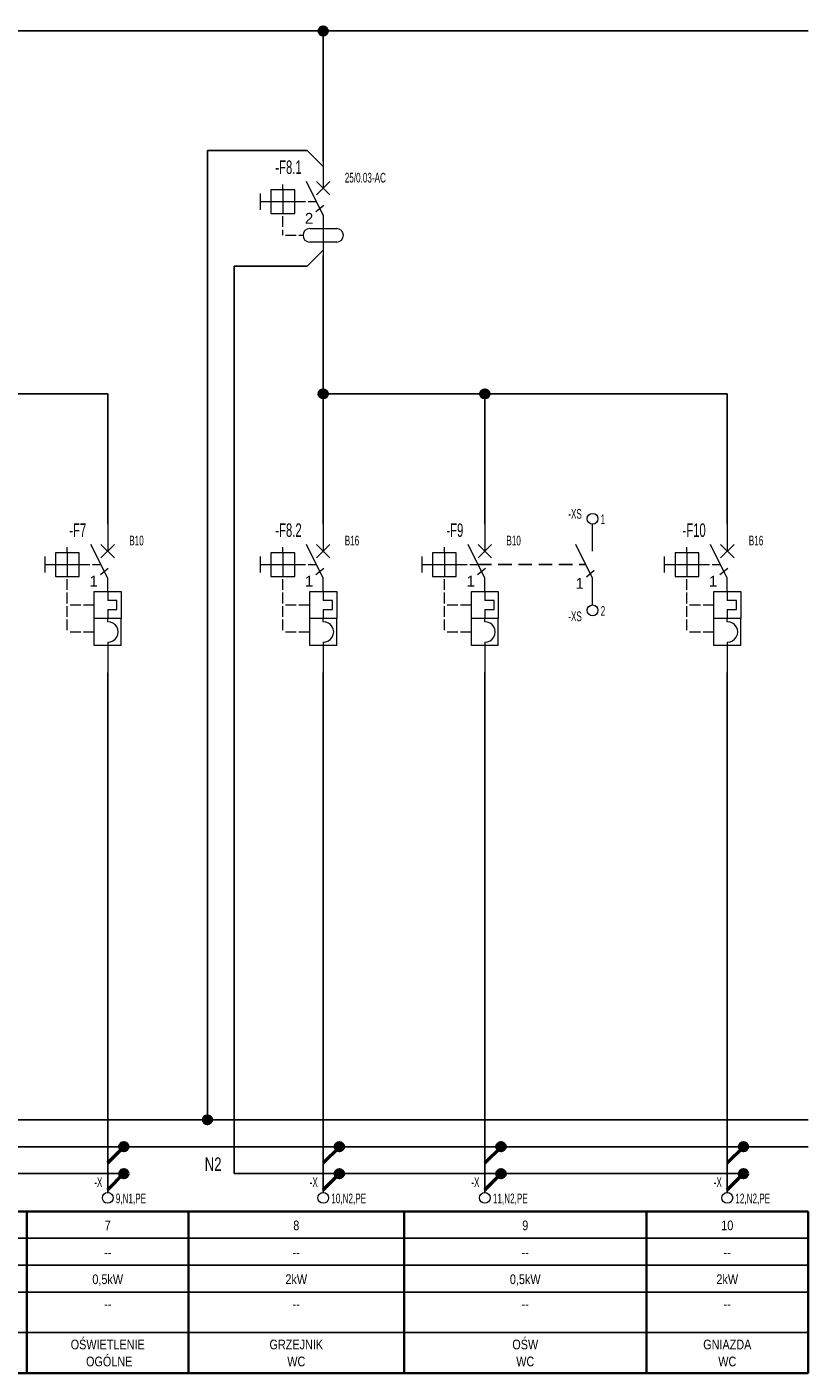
# Model space of a CAD drawing. Header units: centimetres. Extents: x -8592 to 21948, y -2033 to 10821.
# Tile 2 of 147: x -8367 to -8222, y 4649 to 4899. Entities that reach past the tile are written whole.
import ezdxf
from ezdxf.enums import TextEntityAlignment as Align

# ---------------------------------------------------------------- set-up
doc = ezdxf.new("R2010")
doc.units = ezdxf.units.CM
doc.header["$LTSCALE"] = 10
doc.linetypes.add('DASHED', pattern=[0.75, 0.5, -0.25])
doc.layers.get('0').update_dxf_attribs({"color": 254})
for name, color, linetype, lineweight in [('2DE_OBJ', 7, 'Continuous', 18), ('2DE_PLS_L', 7, 'Continuous', 50), ('2DE_PLS_N', 160, 'Continuous', 50), ('2DE_PLS_PE', 60, 'Continuous', 50), ('2DE_TCIRCUIT', 217, 'Continuous', 35), ('2DE_TXTART', 41, 'Continuous', 18), ('2DE_TXTCAR', 41, 'Continuous', 18), ('2DE_TXTFUN', 41, 'Continuous', 18), ('2DE_TXTLNK', 171, 'Continuous', 18), ('2DE_TXTMAN', 41, 'Continuous', 18), ('2DE_TXTNUM', 11, 'Continuous', 18), ('2DE_TXTOTH', 41, 'Continuous', 18), ('2DE_TXTPFN', 151, 'Continuous', 18), ('2DE_TXTPIN', 131, 'Continuous', 18), ('CP_LINENORM', 251, 'Continuous', 25), ('CP_TEXTNORM', 7, 'Continuous', 18)]:
    doc.layers.add(name, color=color, linetype=linetype, lineweight=lineweight)
doc.styles.add('CP_ATTR', font='ARIAL.TTF')
doc.styles.add('CP_ELATT', font='ARIAL.TTF')
doc.styles.add('CP_ELATT_IT', font='ARIAL.TTF', dxfattribs={"oblique": 15})
doc.styles.add('CP_TXT', font='ARIAL.TTF')
doc.styles.add('CP_TXTCON', font='ARIAL.TTF', dxfattribs={"width": 0.8})

# ---------------------------------------------------------------- blocks, each defined once
blk = doc.blocks.new('2del_cr_data_2p_5wa6jz5')
for p, q in [((0, 0), (0, 30)), ((0, 30), (30, 30)), ((30, 0), (30, 30)), ((0, 0), (30, 0))]:
    blk.add_line(p, q)
at = {"layer": 'CP_LINENORM'}
for p, q in [((0, 25), (30, 25)), ((0, 20), (30, 20)), ((0, 15), (30, 15)), ((0, 7.5), (30, 7.5))]:
    blk.add_line(p, q, dxfattribs=at)
at = {"linetype": 'ByBlock', "style": 'CP_ATTR', "flags": 9}
for tag in ['ELT_FUNCTION', 'ELT_LENGHT']:
    blk.add_attdef(tag, (0.89, 0.55), '', height=0.00007, dxfattribs=at)
for tag in ['NAME', 'GROUP', 'ARTICLE', 'PRODUCT-TYPE', 'ORDER-NO', 'PRODUCER', 'VOLTAGE', 'OTHER']:
    blk.add_attdef(tag, text='', height=0.00007, dxfattribs=at).set_placement((0.89, 0.55), align=Align.MIDDLE_LEFT)
at = {"layer": 'CP_TEXTNORM', "linetype": 'ByBlock', "style": 'CP_TXTCON', "width": 0.8, "flags": 8}
for tag, p in [('ELT_NUMBER', (15, 26.5)), ('DESCRIPTION', (15, 21.5)), ('POWER', (15, 16.5)), ('ELT_CABLE', (15, 11.9))]:
    blk.add_attdef(tag, text='', height=1.8, dxfattribs=at).set_placement(p, align=Align.CENTER)
at = {"layer": 'CP_TEXTNORM', "style": 'CP_TXTCON', "width": 0.8, "flags": 8}
for tag, p in [('ELT_SECTION', (15, 8.75)), ('ELT_CIRCUIT', (15, 4.4)), ('ELT_CIRCUIT1', (15, 1.25))]:
    blk.add_attdef(tag, text='', height=1.8, dxfattribs=at).set_placement(p, align=Align.CENTER)
blk = doc.blocks.new('cpelv_eiecJ7_ns0026_t1')
for p, q in [((0, 7.5), (0, 2.5)), ((-7.5, 2.2), (-7.5, 3.2)), ((0, -2.5), (-3.12, 3.75)), ((-1.25, 1.25), (1.25, 3.75)), ((-1.25, 3.75), (1.25, 1.25)), ((-11.7, 1.5), (-11.7, -1.5)), ((-11.7, 0), (-9.7, 0)), ((-9.7, 0), (-5.3, 0)), ((-7.5, 2.2), (-7.5, -2.2)), ((-5.3, 0), (-3.3, 0)), ((-2.8, 0), (-1.25, 0)), ((-1.36, -1.85), (0.11, -0.65)), ((-7.5, -4.7), (-7.5, -2.7)), ((0, -5), (0, -2.5)), ((-7.5, -7.2), (-7.5, -5.2)), ((-2.5, -5), (2.5, -5)), ((-2.5, -10), (-2.5, -5)), ((0, -5), (0, -6.65)), ((1.7, -6.65), (0, -6.65)), ((1.7, -8.35), (1.7, -6.65)), ((2.5, -5), (2.5, -10)), ((-7.5, -9.7), (-7.5, -7.7)), ((-7, -7.5), (-5, -7.5)), ((-4.5, -7.5), (-2.5, -7.5)), ((0, -8.35), (1.7, -8.35)), ((0, -8.35), (0, -10)), ((-7.5, -12.2), (-7.5, -10.2)), ((2.5, -10), (-2.5, -10)), ((-2.5, -15), (-2.5, -10)), ((0, -10.62), (0, -10)), ((2.5, -15), (2.5, -10)), ((-7, -12.5), (-5, -12.5)), ((-4.5, -12.5), (-2.5, -12.5)), ((0, -14.37), (0, -15)), ((2.5, -15), (-2.5, -15))]:
    blk.add_line(p, q)
at = {"linetype": 'Continuous'}
blk.add_line((0, -15), (0, -20), dxfattribs=at)
blk.add_lwpolyline([(-9.7, -2.2), (-5.3, -2.2), (-5.3, 2.2), (-9.7, 2.2)], close=True)
blk.add_arc((0.06, -12.5), 1.88, 268.2798, 91.7202)
at = {"style": 'CP_ATTR'}
blk.add_text('1', height=2, dxfattribs=at).set_placement((-3.4, -4.09))
at = {"linetype": 'ByBlock', "style": 'CP_ELATT', "flags": 9}
for tag in ['VOLTAGE', 'TEXT_01', 'NAME', 'GROUP', 'NUMBER', 'PRODUCT-TYPE', 'POWER', 'EL-STATUS', 'CURRENT', 'IP', 'ORDER-NO']:
    blk.add_attdef(tag, (1, -1.56), '', height=0.1, dxfattribs=at)
at = {"layer": '2DE_TXTART', "linetype": 'ByBlock', "style": 'CP_ELATT', "width": 0.6, "flags": 8}
for tag, p in [('ARTICLE', (4, 3.55)), ('ARTICLE-1', (4, 0.55)), ('ARTICLE-2', (4, -2.45))]:
    blk.add_attdef(tag, p, '', height=1.8, dxfattribs=at)
at = {"layer": '2DE_TXTCAR', "linetype": 'ByBlock', "style": 'CP_ELATT', "width": 0.6, "flags": 8}
blk.add_attdef('CHARACTER', text='', height=1.8, dxfattribs=at).set_placement((-9, -5.45), align=Align.RIGHT)
at = {"layer": '2DE_TXTFUN', "linetype": 'ByBlock', "style": 'CP_ELATT', "width": 0.6, "flags": 8}
blk.add_attdef('FUNCTION', (4, -5.45), '', height=1.8, dxfattribs=at)
at = {"layer": '2DE_TXTLNK', "linetype": 'ByBlock', "style": 'CP_ELATT_IT', "oblique": 15, "width": 0.6, "flags": 8}
blk.add_attdef('LINK', text='', height=1.8, dxfattribs=at).set_placement((-9, -8.45), align=Align.RIGHT)
at = {"layer": '2DE_TXTMAN', "linetype": 'ByBlock', "style": 'CP_ELATT', "width": 0.6, "flags": 8}
blk.add_attdef('PRODUCER', (4, 6.55), '', height=1.8, dxfattribs=at)
at = {"layer": '2DE_TXTNUM', "linetype": 'ByBlock', "style": 'CP_ELATT', "width": 0.6, "flags": 8}
blk.add_attdef('TAG', text='', height=2.5, dxfattribs=at).set_placement((-4, 5.14), align=Align.RIGHT)
at = {"layer": '2DE_TXTOTH', "linetype": 'ByBlock', "style": 'CP_ELATT', "width": 0.6, "flags": 8}
blk.add_attdef('OTHER', (4, -8.45), '', height=1.8, dxfattribs=at)
at = {"layer": '2DE_TXTPFN', "linetype": 'ByBlock', "style": 'CP_ELATT', "width": 0.6, "flags": 8}
blk.add_attdef('CF1', (0.5, 8), '', height=1.8, dxfattribs=at)
blk.add_attdef('CF2', text='', height=1.8, dxfattribs=at).set_placement((0.5, -20.5), align=Align.TOP_LEFT)
at = {"layer": '2DE_TXTPIN', "linetype": 'ByBlock', "style": 'CP_ELATT', "width": 0.6, "flags": 8}
blk.add_attdef('CP1', (-0.8, 5.5), '', height=1.8, rotation=90, dxfattribs=at)
blk.add_attdef('CP2', text='', height=1.8, rotation=90, dxfattribs=at).set_placement((-0.8, -18), align=Align.RIGHT)
blk = doc.blocks.new('cp_pipepoint_el_dot')
blk.add_hatch(color=256).paths.add_polyline_path([(1.5, 0, 1), (2.5, 0, 1)])
blk.add_line((0, -2), (2, 0))
blk.add_circle((2, 0), 0.5)
blk = doc.blocks.new('cp_cleme_el01x_PL')
blk.add_circle((0, -1), 1)
at = {"linetype": 'ByBlock', "style": 'CP_ELATT_IT'}
for tag, p, flags in [('NAME', (-0.08, -1), 9), ('VOLTAGE', (0, -1), 9), ('ARTICLE', (0, -1), 8), ('IP', (0, -1), 9), ('CURRENT', (0, -1), 9), ('EL-STATUS', (0, -1), 9), ('POWER', (0, -1), 9), ('PRODUCT-TYPE', (0, -1), 9), ('NUMBER', (0, -1), 9), ('GROUP', (0, -1), 9), ('CHARACTER', (0, -1), 8), ('LINK', (0, -1), 8), ('OTHER', (0, -1), 8), ('ORDER-NO', (0, -1), 8), ('FUNCTION', (0, -1), 8), ('PRODUCER', (0, -1), 8)]:
    blk.add_attdef(tag, p, '', height=0.1, dxfattribs=dict(at, flags=flags))
at = {"layer": '2DE_TXTNUM', "linetype": 'ByBlock', "style": 'CP_ELATT', "width": 0.6, "flags": 8}
blk.add_attdef('TAG', text='', height=1.8, dxfattribs=at).set_placement((-1, 1), align=Align.RIGHT)
at = {"layer": '2DE_TXTPFN', "linetype": 'ByBlock', "style": 'CP_ELATT', "width": 0.6, "flags": 8}
blk.add_attdef('CF1', text='', height=1.8, dxfattribs=at).set_placement((-1.5, -2), align=Align.RIGHT)
at = {"layer": '2DE_TXTPIN', "linetype": 'ByBlock', "style": 'CP_ELATT', "width": 0.6, "flags": 8}
blk.add_attdef('CP1', (1.5, -2), '', height=1.8, dxfattribs=at)
blk = doc.blocks.new('cp_pipepoint_dot1')
blk.add_hatch(color=256).paths.add_polyline_path([(-0.5, 0, 1), (0.5, 0, 1)])
blk.add_circle((0, 0), 0.5)
blk = doc.blocks.new('cpelv_eiec07_ns0023_t1')
for p, q in [((0, 7.5), (0, 2.5)), ((-7.5, 2.2), (-7.5, 3.2)), ((0, -2.5), (-3.12, 3.75)), ((-1.25, 1.25), (1.25, 3.75)), ((-1.25, 3.75), (1.25, 1.25)), ((-11.7, 1.5), (-11.7, -1.5)), ((-11.7, 0), (-9.7, 0)), ((-9.7, 0), (-5.3, 0)), ((-7.5, 2.2), (-7.5, -2.2)), ((-5.3, 0), (-3.3, 0)), ((-2.8, 0), (-1.25, 0)), ((-1.36, -1.85), (0.11, -0.65)), ((-7.5, -4.7), (-7.5, -2.7)), ((0, -2.5), (0, -10)), ((-7.5, -6.2), (-7.5, -5.2)), ((-7, -6.25), (-5, -6.25)), ((-4.5, -6.25), (-3.75, -6.25)), ((-2.5, -5), (2.5, -5)), ((2.5, -7.5), (-2.5, -7.5))]:
    blk.add_line(p, q)
blk.add_lwpolyline([(-9.7, -2.2), (-5.3, -2.2), (-5.3, 2.2), (-9.7, 2.2)], close=True)
for centre, start, end in [((-2.5, -6.25), 90, 270), ((2.5, -6.25), 270, 90)]:
    blk.add_arc(centre, 1.25, start, end)
at = {"style": 'CP_ATTR'}
blk.add_text('2', height=2, dxfattribs=at).set_placement((-3.4, -4.09))
at = {"linetype": 'ByBlock', "style": 'CP_ELATT', "flags": 9}
for tag in ['VOLTAGE', 'TEXT_01', 'NAME', 'GROUP', 'NUMBER', 'PRODUCT-TYPE', 'POWER', 'EL-STATUS', 'CURRENT', 'IP', 'ORDER-NO']:
    blk.add_attdef(tag, (1, -1.56), '', height=0.1, dxfattribs=at)
at = {"layer": '2DE_TXTART', "linetype": 'ByBlock', "style": 'CP_ELATT', "width": 0.6, "flags": 8}
for tag, p in [('ARTICLE', (4, 3.55)), ('ARTICLE-1', (4, 0.55)), ('ARTICLE-2', (4, -2.45))]:
    blk.add_attdef(tag, p, '', height=1.8, dxfattribs=at)
at = {"layer": '2DE_TXTCAR', "linetype": 'ByBlock', "style": 'CP_ELATT', "width": 0.6, "flags": 8}
blk.add_attdef('CHARACTER', text='', height=1.8, dxfattribs=at).set_placement((-9, -5.45), align=Align.RIGHT)
at = {"layer": '2DE_TXTFUN', "linetype": 'ByBlock', "style": 'CP_ELATT', "width": 0.6, "flags": 8}
blk.add_attdef('FUNCTION', (4, -5.45), '', height=1.8, dxfattribs=at)
at = {"layer": '2DE_TXTLNK', "linetype": 'ByBlock', "style": 'CP_ELATT_IT', "oblique": 15, "width": 0.6, "flags": 8}
blk.add_attdef('LINK', text='', height=1.8, dxfattribs=at).set_placement((-9, -8.45), align=Align.RIGHT)
at = {"layer": '2DE_TXTMAN', "linetype": 'ByBlock', "style": 'CP_ELATT', "width": 0.6, "flags": 8}
blk.add_attdef('PRODUCER', (4, 6.55), '', height=1.8, dxfattribs=at)
at = {"layer": '2DE_TXTNUM', "linetype": 'ByBlock', "style": 'CP_ELATT', "width": 0.6, "flags": 8}
blk.add_attdef('TAG', text='', height=2.5, dxfattribs=at).set_placement((-4, 5.14), align=Align.RIGHT)
at = {"layer": '2DE_TXTOTH', "linetype": 'ByBlock', "style": 'CP_ELATT', "width": 0.6, "flags": 8}
blk.add_attdef('OTHER', (4, -8.45), '', height=1.8, dxfattribs=at)
at = {"layer": '2DE_TXTPFN', "linetype": 'ByBlock', "style": 'CP_ELATT', "width": 0.6, "flags": 8}
blk.add_attdef('CF1', (0.5, 8), '', height=1.8, dxfattribs=at)
blk.add_attdef('CF2', text='', height=1.8, dxfattribs=at).set_placement((0.5, -10.5), align=Align.TOP_LEFT)
at = {"layer": '2DE_TXTPIN', "linetype": 'ByBlock', "style": 'CP_ELATT', "width": 0.6, "flags": 8}
blk.add_attdef('CP1', (-0.8, 5.5), '', height=1.8, rotation=90, dxfattribs=at)
blk.add_attdef('CP2', text='', height=1.8, rotation=90, dxfattribs=at).set_placement((-0.8, -9), align=Align.RIGHT)
blk = doc.blocks.new('cp_sym_txt')
at = {"linetype": 'ByBlock', "style": 'CP_TXT', "width": 0.7, "flags": 12}
blk.add_attdef('VAL', (0.2, 0.2), '', height=1, dxfattribs=at)
blk = doc.blocks.new('2del_cr_data_2p_zfuec7z')
for p, q in [((0, 0), (0, 30)), ((0, 30), (40, 30)), ((40, 0), (40, 30)), ((0, 0), (40, 0))]:
    blk.add_line(p, q)
at = {"layer": 'CP_LINENORM'}
for p, q in [((0, 25), (40, 25)), ((0, 20), (40, 20)), ((0, 15), (40, 15)), ((0, 7.5), (40, 7.5))]:
    blk.add_line(p, q, dxfattribs=at)
at = {"linetype": 'ByBlock', "style": 'CP_ATTR', "flags": 9}
for tag in ['ELT_FUNCTION', 'ELT_LENGHT']:
    blk.add_attdef(tag, (1.19, 0.55), '', height=0.00007, dxfattribs=at)
for tag in ['NAME', 'GROUP', 'ARTICLE', 'PRODUCT-TYPE', 'ORDER-NO', 'PRODUCER', 'VOLTAGE', 'OTHER']:
    blk.add_attdef(tag, text='', height=0.00007, dxfattribs=at).set_placement((1.19, 0.55), align=Align.MIDDLE_LEFT)
at = {"layer": 'CP_TEXTNORM', "linetype": 'ByBlock', "style": 'CP_TXTCON', "width": 0.8, "flags": 8}
for tag, p in [('ELT_NUMBER', (20, 26.5)), ('DESCRIPTION', (20, 21.5)), ('POWER', (20, 16.5)), ('ELT_CABLE', (20, 11.9))]:
    blk.add_attdef(tag, text='', height=1.8, dxfattribs=at).set_placement(p, align=Align.CENTER)
at = {"layer": 'CP_TEXTNORM', "style": 'CP_TXTCON', "width": 0.8, "flags": 8}
for tag, p in [('ELT_SECTION', (20, 8.75)), ('ELT_CIRCUIT', (20, 4.4)), ('ELT_CIRCUIT1', (20, 1.25))]:
    blk.add_attdef(tag, text='', height=1.8, dxfattribs=at).set_placement(p, align=Align.CENTER)
blk = doc.blocks.new('cpelv_cleme_01')
blk.add_circle((0, -1), 1)
at = {"linetype": 'ByBlock', "style": 'CP_ELATT_IT'}
for tag, p, flags in [('NAME', (-0.08, -0.83), 9), ('VOLTAGE', (0, -1), 9), ('ARTICLE', (0, -1), 8), ('IP', (0, -1), 9), ('CURRENT', (0, -1), 9), ('EL-STATUS', (0, -1), 9), ('POWER', (0, -1), 9), ('PRODUCT-TYPE', (0, -1), 9), ('NUMBER', (0, -1), 9), ('GROUP', (0, -1), 9), ('CHARACTER', (0, -1), 8), ('LINK', (0, -1), 8), ('OTHER', (0, -1), 8), ('ORDER-NO', (0, -1), 8), ('FUNCTION', (0, -1), 8), ('PRODUCER', (0, -1), 8)]:
    blk.add_attdef(tag, p, '', height=0.1, dxfattribs=dict(at, flags=flags))
at = {"layer": '2DE_TXTNUM', "linetype": 'ByBlock', "style": 'CP_ELATT', "width": 0.6, "flags": 8}
blk.add_attdef('TAG', text='', height=1.8, dxfattribs=at).set_placement((-2, -2), align=Align.RIGHT)
at = {"layer": '2DE_TXTPFN', "linetype": 'ByBlock', "style": 'CP_ELATT', "width": 0.6, "flags": 8}
blk.add_attdef('CF1', text='', height=1.8, dxfattribs=at).set_placement((-1, 1), align=Align.RIGHT)
at = {"layer": '2DE_TXTPIN', "linetype": 'ByBlock', "style": 'CP_ELATT', "width": 0.6, "flags": 8}
blk.add_attdef('CP1', (1.5, -2), '', height=1.8, dxfattribs=at)
blk = doc.blocks.new('cpelv_eJ7_02_01_00B1')
for p, q in [((0, 2.5), (0, 7.5)), ((0, -2.5), (-3.12, 3.75)), ((-1.16, -2.26), (0.32, -1.06)), ((0, -7.5), (0, -2.5))]:
    blk.add_line(p, q)
at = {"style": 'CP_ATTR'}
blk.add_text('1', height=2, dxfattribs=at).set_placement((-3.19, -4.5))
at = {"linetype": 'ByBlock', "style": 'CP_ELATT', "flags": 9}
for tag in ['VOLTAGE', 'TEXT_02', 'TEXT_03', 'TEXT_04', 'TEXT_05', 'TEXT_06', 'TEXT_07', 'TEXT_08', 'PRODUCER', 'ORDER-NO', 'IP', 'CURRENT', 'EL-STATUS', 'POWER', 'PRODUCT-TYPE', 'NUMBER', 'GROUP', 'NAME']:
    blk.add_attdef(tag, (1, -1.56), '', height=0.1, dxfattribs=at)
at = {"layer": '2DE_TXTART', "linetype": 'ByBlock', "style": 'CP_ELATT', "width": 0.6, "flags": 8}
for tag, p in [('ARTICLE', (4, 3.55)), ('ARTICLE-1', (4, 0.55)), ('ARTICLE-2', (4, -2.45))]:
    blk.add_attdef(tag, p, '', height=1.8, dxfattribs=at)
at = {"layer": '2DE_TXTCAR', "linetype": 'ByBlock', "style": 'CP_ELATT', "width": 0.6, "flags": 8}
blk.add_attdef('CHARACTER', text='', height=1.8, dxfattribs=at).set_placement((-4, -5.45), align=Align.RIGHT)
at = {"layer": '2DE_TXTFUN', "linetype": 'ByBlock', "style": 'CP_ELATT', "width": 0.6, "flags": 8}
blk.add_attdef('FUNCTION', (4, -5.45), '', height=1.8, dxfattribs=at)
at = {"layer": '2DE_TXTLNK', "linetype": 'ByBlock', "style": 'CP_ELATT_IT', "oblique": 15, "width": 0.6, "flags": 8}
blk.add_attdef('LINK', text='', height=1.8, dxfattribs=at).set_placement((-4, -8.45), align=Align.RIGHT)
at = {"layer": '2DE_TXTMAN', "linetype": 'ByBlock', "style": 'CP_ELATT', "width": 0.6, "flags": 8}
blk.add_attdef('TEXT_01', (4, 6.55), '', height=1.8, dxfattribs=at)
at = {"layer": '2DE_TXTNUM', "linetype": 'ByBlock', "style": 'CP_ELATT', "width": 0.6, "flags": 8}
blk.add_attdef('TAG', text='', height=2.5, dxfattribs=at).set_placement((-4, 5.14), align=Align.RIGHT)
at = {"layer": '2DE_TXTOTH', "linetype": 'ByBlock', "style": 'CP_ELATT', "width": 0.6, "flags": 8}
blk.add_attdef('OTHER', (4, -8.45), '', height=1.8, dxfattribs=at)
at = {"layer": '2DE_TXTPFN', "linetype": 'ByBlock', "style": 'CP_ELATT', "width": 0.6, "flags": 8}
blk.add_attdef('CF1', (0.5, 8), '', height=1.8, dxfattribs=at)
blk.add_attdef('CF2', text='', height=1.8, dxfattribs=at).set_placement((0.5, -8), align=Align.TOP_LEFT)
at = {"layer": '2DE_TXTPIN', "linetype": 'ByBlock', "style": 'CP_ELATT', "width": 0.6, "flags": 8}
blk.add_attdef('CP1', (-0.8, 5.5), '', height=1.8, rotation=90, dxfattribs=at)
blk.add_attdef('CP2', text='', height=1.8, rotation=90, dxfattribs=at).set_placement((-0.8, -5.5), align=Align.RIGHT)
blk = doc.blocks.new('2del_cr_data_2p_fu7fm43')
for p, q in [((0, 0), (0, 30)), ((0, 30), (45, 30)), ((45, 0), (45, 30)), ((0, 0), (45, 0))]:
    blk.add_line(p, q)
at = {"layer": 'CP_LINENORM'}
for p, q in [((0, 25), (45, 25)), ((0, 20), (45, 20)), ((0, 15), (45, 15)), ((0, 7.5), (45, 7.5))]:
    blk.add_line(p, q, dxfattribs=at)
at = {"linetype": 'ByBlock', "style": 'CP_ATTR', "flags": 9}
for tag in ['ELT_FUNCTION', 'ELT_LENGHT']:
    blk.add_attdef(tag, (1.33, 0.55), '', height=0.00007, dxfattribs=at)
for tag in ['NAME', 'GROUP', 'ARTICLE', 'PRODUCT-TYPE', 'ORDER-NO', 'PRODUCER', 'VOLTAGE', 'OTHER']:
    blk.add_attdef(tag, text='', height=0.00007, dxfattribs=at).set_placement((1.33, 0.55), align=Align.MIDDLE_LEFT)
at = {"layer": 'CP_TEXTNORM', "linetype": 'ByBlock', "style": 'CP_TXTCON', "width": 0.8, "flags": 8}
for tag, p in [('ELT_NUMBER', (22.5, 26.5)), ('DESCRIPTION', (22.5, 21.5)), ('POWER', (22.5, 16.5)), ('ELT_CABLE', (22.5, 11.9))]:
    blk.add_attdef(tag, text='', height=1.8, dxfattribs=at).set_placement(p, align=Align.CENTER)
at = {"layer": 'CP_TEXTNORM', "style": 'CP_TXTCON', "width": 0.8, "flags": 8}
for tag, p in [('ELT_SECTION', (22.5, 8.75)), ('ELT_CIRCUIT', (22.5, 4.4)), ('ELT_CIRCUIT1', (22.5, 1.25))]:
    blk.add_attdef(tag, text='', height=1.8, dxfattribs=at).set_placement(p, align=Align.CENTER)

msp = doc.modelspace()

# ---------------------------------------------------------------- linework, layer by layer
at = {"layer": '2DE_OBJ', "linetype": 'DASHED', "lineweight": 25, "ltscale": 0.5}
msp.add_line((-8283.49, 4799.37), (-8263.49, 4799.37), dxfattribs=at)
at = {"layer": '2DE_PLS_L', "lineweight": 25}
for p, q in [((-8572.24, 4898.37), (-8222.24, 4898.37)), ((-8312.24, 4898.37), (-8312.24, 4874.2)), ((-8312.24, 4856.7), (-8312.24, 4806.87)), ((-8352.24, 4831.03), (-8442.24, 4831.03)), ((-8352.24, 4831.03), (-8352.24, 4806.87)), ((-8237.24, 4831.03), (-8312.24, 4831.03)), ((-8282.24, 4831.03), (-8282.24, 4806.87)), ((-8237.24, 4831.03), (-8237.24, 4806.87)), ((-8352.24, 4779.37), (-8352.24, 4682.87)), ((-8312.24, 4779.37), (-8312.24, 4682.87)), ((-8282.24, 4779.37), (-8282.24, 4682.87)), ((-8237.24, 4779.37), (-8237.24, 4682.87))]:
    msp.add_line(p, q, dxfattribs=at)
at = {"layer": '2DE_PLS_N', "lineweight": 25}
for p, q in [((-8333.74, 4876.2), (-8315.24, 4876.2)), ((-8333.74, 4876.2), (-8333.74, 4696.37)), ((-8312.24, 4873.2), (-8315.24, 4876.2)), ((-8312.24, 4857.7), (-8315.24, 4854.7)), ((-8328.74, 4854.7), (-8315.24, 4854.7)), ((-8328.74, 4854.7), (-8328.74, 4686.37)), ((-8572.24, 4696.37), (-8222.24, 4696.37)), ((-8458.74, 4686.37), (-8349.24, 4686.37)), ((-8328.74, 4686.37), (-8234.24, 4686.37))]:
    msp.add_line(p, q, dxfattribs=at)
at = {"layer": '2DE_PLS_PE', "lineweight": 25}
msp.add_line((-8572.24, 4691.37), (-8222.24, 4691.37), dxfattribs=at)

# ---------------------------------------------------------------- block references
at = {"layer": '2DE_OBJ', "lineweight": 25}
for name, p, values in [('cpelv_eiec07_ns0023_t1', (-8312.24, 4866.7), {'ARTICLE': '25/0.03-AC', 'TAG': '-F8.1'}), ('cpelv_eiecJ7_ns0026_t1', (-8352.24, 4799.37), {'ARTICLE': 'B10', 'TAG': '-F7'}), ('cpelv_eiecJ7_ns0026_t1', (-8312.24, 4799.37), {'ARTICLE': 'B16', 'TAG': '-F8.2'}), ('cpelv_eiecJ7_ns0026_t1', (-8282.24, 4799.37), {'ARTICLE': 'B10', 'TAG': '-F9'}), ('cpelv_eiecJ7_ns0026_t1', (-8237.24, 4799.37), {'ARTICLE': 'B16', 'TAG': '-F10'}), ('cp_cleme_el01x_PL', (-8352.24, 4682.87), {'CP1': '9,N1,PE', 'TAG': '-X'}), ('cp_cleme_el01x_PL', (-8312.24, 4682.87), {'CP1': '10,N2,PE', 'TAG': '-X'}), ('cp_cleme_el01x_PL', (-8282.24, 4682.87), {'CP1': '11,N2,PE', 'TAG': '-X'}), ('cp_cleme_el01x_PL', (-8237.24, 4682.87), {'CP1': '12,N2,PE', 'TAG': '-X'})]:
    msp.add_blockref(name, p, dxfattribs=at).add_auto_attribs(values)
ref = msp.add_blockref('cpelv_cleme_01', (-8262.24, 4808.87), dxfattribs=at)
ref.add_attrib('CP1', '1', (-8260.74, 4806.87), dxfattribs={"layer": '2DE_TXTPIN', "linetype": 'ByBlock', "height": 1.8, "style": 'CP_ELATT', "width": 0.6, "flags": 8})
ref.add_attrib('TAG', '-XS', dxfattribs={"layer": '2DE_TXTNUM', "linetype": 'ByBlock', "height": 1.8, "style": 'CP_ELATT', "width": 0.6, "flags": 8}).set_placement((-8264.24, 4807.87), align=Align.RIGHT)
msp.add_blockref('cpelv_eJ7_02_01_00B1', (-8262.24, 4799.37), dxfattribs=at)
ref = msp.add_blockref('cpelv_cleme_01', (-8262.24, 4791.87), dxfattribs=at)
ref.add_attrib('CP1', '2', (-8260.74, 4789.87), dxfattribs={"layer": '2DE_TXTPIN', "linetype": 'ByBlock', "height": 1.8, "style": 'CP_ELATT', "width": 0.6, "flags": 8})
ref.add_attrib('TAG', '-XS', dxfattribs={"layer": '2DE_TXTNUM', "linetype": 'ByBlock', "height": 1.8, "style": 'CP_ELATT', "width": 0.6, "flags": 8}).set_placement((-8264.24, 4788.87), align=Align.RIGHT)
at = {"layer": '2DE_PLS_L', "lineweight": 25, "xscale": 1.5, "yscale": 1.5, "zscale": 1.5}
for p in [(-8312.24, 4898.37), (-8312.24, 4831.03), (-8282.24, 4831.03)]:
    msp.add_blockref('cp_pipepoint_dot1', p, dxfattribs=at)
at = {"layer": '2DE_PLS_N', "lineweight": 25, "xscale": 1.5, "yscale": 1.5, "zscale": 1.5}
for name, p in [('cp_pipepoint_dot1', (-8333.74, 4696.37)), ('cp_pipepoint_el_dot', (-8352.24, 4686.37)), ('cp_pipepoint_el_dot', (-8312.24, 4686.37)), ('cp_pipepoint_el_dot', (-8282.24, 4686.37)), ('cp_pipepoint_el_dot', (-8237.24, 4686.37))]:
    msp.add_blockref(name, p, dxfattribs=at)
at = {"layer": '2DE_PLS_N', "lineweight": 25, "xscale": 2.5, "yscale": 2.5, "zscale": 2.5}
msp.add_blockref('cp_sym_txt', (-8334.74, 4686.37), dxfattribs=at).add_auto_attribs({'VAL': 'N2'})
at = {"layer": '2DE_PLS_PE', "lineweight": 25, "xscale": 1.5, "yscale": 1.5, "zscale": 1.5}
for p in [(-8352.24, 4691.37), (-8312.24, 4691.37), (-8282.24, 4691.37), (-8237.24, 4691.37)]:
    msp.add_blockref('cp_pipepoint_el_dot', p, dxfattribs=at)
at = {"layer": '2DE_TCIRCUIT'}
for name, p, values in [('2del_cr_data_2p_5wa6jz5', (-8397.24, 4649.37), {'ELT_CIRCUIT': 'GRZEJNIK', 'ELT_NUMBER': '6', 'POWER': '2kW', 'DESCRIPTION': '--', 'ELT_CABLE': '--', 'ELT_CIRCUIT1': 'ELK'}), ('2del_cr_data_2p_5wa6jz5', (-8367.24, 4649.37), {'ELT_CIRCUIT': 'OŚWIETLENIE', 'ELT_NUMBER': '7', 'POWER': '0,5kW', 'DESCRIPTION': '--', 'ELT_CABLE': '--', 'ELT_CIRCUIT1': ' OGÓLNE'}), ('2del_cr_data_2p_zfuec7z', (-8337.24, 4649.37), {'ELT_CIRCUIT': 'GRZEJNIK', 'ELT_NUMBER': '8', 'POWER': '2kW', 'DESCRIPTION': '--', 'ELT_CABLE': '--', 'ELT_CIRCUIT1': 'WC'}), ('2del_cr_data_2p_fu7fm43', (-8297.24, 4649.37), {'ELT_CIRCUIT': 'OŚW', 'ELT_NUMBER': '9', 'POWER': '0,5kW', 'DESCRIPTION': '--', 'ELT_CABLE': '--', 'ELT_CIRCUIT1': 'WC'}), ('2del_cr_data_2p_5wa6jz5', (-8252.24, 4649.37), {'ELT_CIRCUIT': 'GNIAZDA', 'ELT_NUMBER': '10', 'POWER': '2kW', 'DESCRIPTION': '--', 'ELT_CABLE': '--', 'ELT_CIRCUIT1': 'WC'})]:
    msp.add_blockref(name, p, dxfattribs=at).add_auto_attribs(values)

doc.saveas('drawing.dxf')
